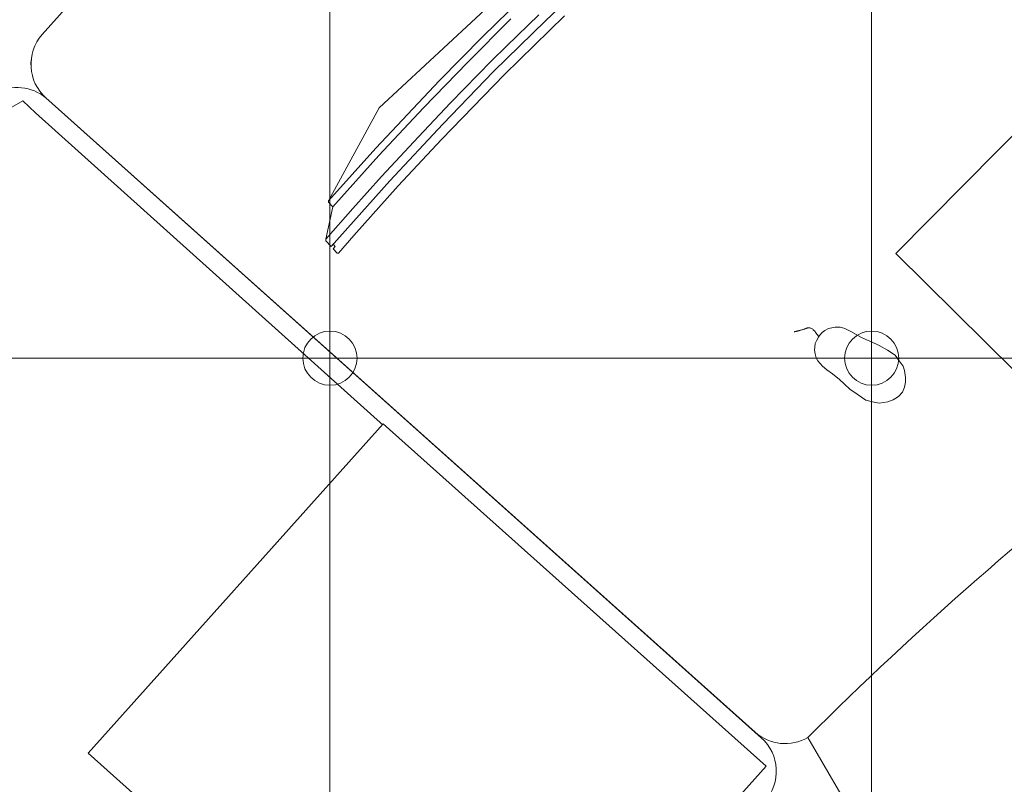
# Model space of a CAD drawing. Header units: metres. Extents: x -45 to 152, y -127 to 99.
# Tile 220 of 256: x -26.885 to -25.795, y -10.797 to -9.95. Entities that reach past the tile are written whole.
import ezdxf

# ---------------------------------------------------------------- set-up
doc = ezdxf.new("R2010")
doc.units = ezdxf.units.M
doc.linetypes.add('gestrichelt - 01', pattern=[2, 1, -1])
doc.layers.add('036_Bodenbelagarbeiten-350 Doppelbodenelement', color=7, linetype='Continuous', lineweight=9)
doc.layers.add('_OG 2 (2D)', color=7, linetype='Continuous', lineweight=9)
doc.layers.add('ACTES-Einrichtung Aufsicht.', color=7, linetype='Continuous', lineweight=9, true_color=0xa6a6a6)
doc.layers.add('AV1-Bewegungsfläche', color=7, linetype='gestrichelt - 01', lineweight=9, true_color=0xd9d9d9)

# ---------------------------------------------------------------- blocks, each defined once
blk = doc.blocks.new('Group-98')
at = {"layer": 'AV1-Bewegungsfläche', "color": 9, "flags": 128}
blk.add_lwpolyline([(-25.5077, -11.6087), (-26.0122, -10.7452, -0.063875), (-25.203, -10.1219, -0.008083), (-25.0911, -10.0589, -0.055453), (-24.2688, -9.7247), (-23.8644, -10.4037), (-23.7577, -10.5863)], format="xyb", close=True, dxfattribs=at)
at = {"color": 255, "transparency": 33554559}
blk.add_wipeout([(-27.9901, -10.6536), (-27.9962, -10.658), (-28.0016, -10.6632), (-28.0062, -10.6692), (-28.0098, -10.6759), (-28.0123, -10.683), (-28.0138, -10.6904), (-28.0141, -10.698), (-28.0133, -10.7055), (-27.7957, -11.7454), (-27.7927, -11.7547), (-27.788, -11.7633), (-27.7817, -11.7708), (-27.7741, -11.777), (-27.7654, -11.7815), (-27.756, -11.7843), (-27.7462, -11.7851), (-27.7365, -11.7841), (-27.2769, -11.6879), (-26.373, -11.166), (-26.0599, -10.8161), (-26.0541, -10.8082), (-26.05, -10.7993), (-26.0477, -10.7898), (-26.0473, -10.78), (-26.0488, -10.7703), (-26.0521, -10.7611), (-26.0572, -10.7527), (-26.0638, -10.7455), (-26.8561, -10.0367), (-26.8621, -10.0323), (-26.8688, -10.0289), (-26.8759, -10.0266), (-26.8833, -10.0253), (-26.8907, -10.0252), (-26.8981, -10.0261), (-26.9053, -10.0282), (-26.9121, -10.0312)], dxfattribs=at).dxf.layer = 'ACTES-Einrichtung Aufsicht.'
at = {"layer": 'ACTES-Einrichtung Aufsicht.', "flags": 128}
blk.add_lwpolyline([(-27.9901, -10.6536, 0.312064), (-28.0133, -10.7055), (-27.7957, -11.7454, 0.414214), (-27.7365, -11.7841), (-27.2769, -11.6879), (-26.373, -11.166), (-26.0599, -10.8161, 0.41418), (-26.0638, -10.7455), (-26.8561, -10.0367, 0.308358), (-26.9121, -10.0312)], format="xyb", close=True, dxfattribs=at)
at = {"color": 255, "transparency": 33554559}
blk.add_wipeout([(-26.9366, -10.1382), (-26.7161, -10.5201), (-27.6659, -11.0685), (-27.8864, -10.6866)], dxfattribs=at).dxf.layer = 'ACTES-Einrichtung Aufsicht.'
at = {"layer": 'ACTES-Einrichtung Aufsicht.', "flags": 128}
blk.add_lwpolyline([(-26.9366, -10.1382), (-26.7161, -10.5201), (-27.6659, -11.0685), (-27.8864, -10.6866)], close=True, dxfattribs=at)
at = {"color": 255, "transparency": 33554559}
blk.add_wipeout([(-27.8875, -11.2088), (-27.9981, -10.6843), (-26.8816, -10.0397), (-26.8677, -10.0531), (-26.0602, -10.7789)], dxfattribs=at).dxf.layer = 'ACTES-Einrichtung Aufsicht.'
at = {"layer": 'ACTES-Einrichtung Aufsicht.'}
blk.add_line((-26.0638, -10.7455), (-26.8562, -10.0366), dxfattribs=at)
at = {"layer": 'ACTES-Einrichtung Aufsicht.', "flags": 128}
blk.add_lwpolyline([(-27.8875, -11.2088), (-27.9981, -10.6843), (-26.8816, -10.0397), (-26.8677, -10.0531), (-26.0602, -10.7789)], dxfattribs=at)
at = {"color": 255, "transparency": 33554559}
blk.add_wipeout([(-26.0585, -10.7771), (-26.3853, -11.1422), (-26.8093, -10.7628), (-26.4826, -10.3977)], dxfattribs=at).dxf.layer = 'ACTES-Einrichtung Aufsicht.'
at = {"layer": 'ACTES-Einrichtung Aufsicht.', "flags": 128}
blk.add_lwpolyline([(-26.0585, -10.7771), (-26.3853, -11.1422), (-26.8093, -10.7628), (-26.4826, -10.3977)], close=True, dxfattribs=at)
at = {"color": 255, "transparency": 33554687}
blk.add_wipeout([(-25.203, -10.1219), (-25.1891, -10.1138), (-25.1752, -10.1058), (-25.1613, -10.0978), (-25.1473, -10.0899), (-25.1333, -10.0821), (-25.1193, -10.0743), (-25.1052, -10.0666), (-25.0911, -10.0589), (-24.9927, -10.0073), (-24.8928, -9.9584), (-24.7916, -9.9123), (-24.6892, -9.869), (-24.5856, -9.8286), (-24.481, -9.791), (-24.3753, -9.7564), (-24.2688, -9.7247), (-24.2621, -9.7203), (-24.2562, -9.715), (-24.2512, -9.7087), (-24.2473, -9.7018), (-24.2445, -9.6943), (-24.243, -9.6864), (-24.2427, -9.6785), (-24.2438, -9.6705), (-24.2438, -9.6705), (-24.2438, -9.6704), (-24.2438, -9.6704), (-24.2438, -9.6703), (-24.2438, -9.6702), (-24.2438, -9.6702), (-24.2438, -9.6701), (-24.2439, -9.67), (-24.4597, -8.6386), (-24.4627, -8.6294), (-24.4675, -8.6209), (-24.4738, -8.6135), (-24.4814, -8.6074), (-24.49, -8.6029), (-24.4994, -8.6002), (-24.5091, -8.5994), (-24.5188, -8.6004), (-24.8526, -8.6857), (-25.1786, -8.7972), (-25.4947, -8.9342), (-25.799, -9.0959), (-26.0895, -9.2812), (-26.3643, -9.4889), (-26.6218, -9.7178), (-26.8603, -9.9665), (-26.8604, -9.9665), (-26.8604, -9.9666), (-26.8605, -9.9666), (-26.8605, -9.9667), (-26.8606, -9.9668), (-26.8606, -9.9668), (-26.8607, -9.9669), (-26.8607, -9.9669), (-26.8603, -9.9665), (-26.866, -9.9744), (-26.87, -9.9832), (-26.8723, -9.9927), (-26.8726, -10.0024), (-26.8711, -10.0121), (-26.8677, -10.0212), (-26.8626, -10.0295), (-26.8561, -10.0367), (-26.0708, -10.7393), (-26.0645, -10.7441), (-26.0576, -10.7478), (-26.0502, -10.7504), (-26.0424, -10.7518), (-26.0346, -10.752), (-26.0268, -10.7509), (-26.0193, -10.7486), (-26.0122, -10.7452), (-25.9201, -10.6563), (-25.8252, -10.5703), (-25.7276, -10.4874), (-25.6275, -10.4077), (-25.5248, -10.3312), (-25.4198, -10.258), (-25.3125, -10.1882)], dxfattribs=at).dxf.layer = 'ACTES-Einrichtung Aufsicht.'
at = {"layer": 'ACTES-Einrichtung Aufsicht.'}
blk.add_line((-26.0708, -10.7393), (-26.8561, -10.0367), dxfattribs=at)
at = {"layer": 'ACTES-Einrichtung Aufsicht.', "transparency": 33554534, "flags": 128}
blk.add_lwpolyline([(-25.203, -10.1219, -0.008083), (-25.0911, -10.0589, -0.055453), (-24.2688, -9.7247, 0.330906), (-24.2438, -9.6705, -0.002569), (-24.2439, -9.67), (-24.4597, -8.6386, 0.41107), (-24.5188, -8.6004, 0.160224), (-26.8603, -9.9665, 0.00305), (-26.8607, -9.9669), (-26.8603, -9.9665, 0.411112), (-26.8561, -10.0367), (-26.0708, -10.7393, 0.325472), (-26.0122, -10.7452, -0.063875)], format="xyb", close=True, dxfattribs=at)
at = {"color": 255, "transparency": 33554559}
for points in [[(-26.4871, -10.0477), (-26.5431, -10.1505), (-26.5432, -10.1522), (-26.5384, -10.1573), (-26.5461, -10.1932), (-26.5462, -10.195), (-26.5401, -10.2013), (-26.5379, -10.1988), (-26.5357, -10.2012), (-26.538, -10.2038), (-26.5335, -10.2085), (-26.5321, -10.2085), (-26.5152, -10.1891), (-26.4661, -10.1342), (-26.4182, -10.0826), (-26.3484, -10.0107), (-26.2818, -9.9456), (-26.2289, -9.8964), (-26.1963, -9.8664), (-26.1605, -9.8349), (-26.1172, -9.7974), (-26.0877, -9.7726), (-26.0317, -9.7269), (-25.997, -9.6995), (-25.9492, -9.6628), (-25.9338, -9.6512), (-25.9336, -9.6496), (-25.9379, -9.6449), (-25.9407, -9.647), (-25.9429, -9.6446), (-25.9402, -9.6425), (-25.9461, -9.6361), (-25.9478, -9.636), (-25.9843, -9.6411), (-25.989, -9.6361), (-25.9908, -9.636), (-26.0972, -9.6845), (-26.2501, -9.8269), (-26.3343, -9.9053)], [(-25.7825, -10.3397), (-25.9147, -10.2089), (-25.5761, -9.8668), (-25.4439, -9.9977)]]:
    blk.add_wipeout(points, dxfattribs=at).dxf.layer = 'ACTES-Einrichtung Aufsicht.'
at = {"layer": 'ACTES-Einrichtung Aufsicht.', "flags": 128}
blk.add_lwpolyline([(-26.3343, -9.9053), (-26.4871, -10.0477), (-26.5431, -10.1505), (-26.5432, -10.1522), (-26.5384, -10.1573), (-26.5461, -10.1932), (-26.5462, -10.195), (-26.5401, -10.2013), (-26.5379, -10.1988), (-26.5357, -10.2012), (-26.538, -10.2038), (-26.5335, -10.2085), (-26.5321, -10.2085), (-26.5152, -10.1891), (-26.4661, -10.1342), (-26.4182, -10.0826), (-26.3484, -10.0107), (-26.2818, -9.9456)], dxfattribs=at)
blk.add_lwpolyline([(-25.7825, -10.3397), (-25.9147, -10.2089), (-25.5761, -9.8668), (-25.4439, -9.9977)], close=True, dxfattribs=at)
at = {"color": 255, "transparency": 33554559}
for points in [[(-26.5431, -10.1505), (-26.5432, -10.1522), (-26.5384, -10.1573), (-26.4875, -10.1005), (-26.4381, -10.0476), (-26.389, -9.9969), (-26.3412, -9.9492), (-26.2742, -9.8854), (-26.2227, -9.8382), (-26.1642, -9.7868), (-26.1101, -9.7411), (-26.0526, -9.6943), (-25.9843, -9.6411), (-25.989, -9.6361), (-25.9908, -9.636), (-26.0441, -9.6774), (-26.0816, -9.7077), (-26.1248, -9.7432), (-26.1719, -9.7829), (-26.2295, -9.8336), (-26.28, -9.8798), (-26.3285, -9.9258), (-26.3727, -9.9691), (-26.4203, -10.0175), (-26.4909, -10.0924)], [(-25.9639, -10.2959), (-25.9544, -10.3013), (-25.9482, -10.3042), (-25.9419, -10.3069), (-25.9331, -10.311), (-25.924, -10.3163), (-25.9154, -10.3218), (-25.911, -10.3278), (-25.9066, -10.3338), (-25.9054, -10.3385), (-25.904, -10.3464), (-25.9041, -10.3515), (-25.9051, -10.3571), (-25.9075, -10.3625), (-25.9119, -10.3674), (-25.9178, -10.371), (-25.9238, -10.3733), (-25.9286, -10.3741), (-25.9334, -10.3749), (-25.9407, -10.3733), (-25.9479, -10.3717), (-25.9578, -10.3649), (-25.9658, -10.3592), (-25.9722, -10.3535), (-25.9773, -10.3488), (-25.985, -10.3422), (-25.9912, -10.3378), (-25.9962, -10.3337), (-26.0012, -10.328), (-26.0029, -10.3245), (-26.0043, -10.3202), (-26.005, -10.316), (-26.0047, -10.3128), (-26.004, -10.3088), (-26.0028, -10.3058), (-26.0005, -10.3019), (-25.9994, -10.3), (-25.9964, -10.2964), (-25.9936, -10.2944), (-25.9894, -10.2921), (-25.9874, -10.2916), (-25.9819, -10.2906), (-25.9766, -10.2908), (-25.9726, -10.2916), (-25.9697, -10.2929)]]:
    blk.add_wipeout(points, dxfattribs=at).dxf.layer = 'ACTES-Einrichtung Aufsicht.'
at = {"layer": 'ACTES-Einrichtung Aufsicht.', "flags": 128}
for points in [[(-26.5401, -10.2013), (-26.4753, -10.1284), (-26.4166, -10.0656), (-26.3605, -10.0075), (-26.3023, -9.9507), (-26.2553, -9.9057)], [(-26.3103, -9.9447), (-26.346, -9.9794), (-26.3626, -9.9957), (-26.408, -10.042), (-26.4434, -10.0797), (-26.4844, -10.1237), (-26.5163, -10.1592), (-26.5461, -10.1932), (-26.5462, -10.195), (-26.5401, -10.2013)], [(-26.3285, -9.9258), (-26.3727, -9.9691), (-26.4203, -10.0175), (-26.4909, -10.0924), (-26.5431, -10.1505), (-26.5432, -10.1522), (-26.5384, -10.1573), (-26.4875, -10.1005), (-26.4381, -10.0476), (-26.389, -9.9969), (-26.3412, -9.9492)]]:
    blk.add_lwpolyline(points, dxfattribs=at)
blk.add_lwpolyline([(-25.9639, -10.2959), (-25.9544, -10.3013), (-25.9482, -10.3042), (-25.9419, -10.3069), (-25.9331, -10.311), (-25.924, -10.3163), (-25.9154, -10.3218), (-25.911, -10.3278), (-25.9066, -10.3338), (-25.9054, -10.3385), (-25.904, -10.3464), (-25.9041, -10.3515), (-25.9051, -10.3571), (-25.9075, -10.3625), (-25.9119, -10.3674), (-25.9178, -10.371), (-25.9238, -10.3733), (-25.9286, -10.3741), (-25.9334, -10.3749), (-25.9407, -10.3733), (-25.9479, -10.3717), (-25.9578, -10.3649), (-25.9658, -10.3592), (-25.9722, -10.3535), (-25.9773, -10.3488), (-25.985, -10.3422), (-25.9912, -10.3378), (-25.9962, -10.3337), (-26.0012, -10.328), (-26.0029, -10.3245), (-26.0043, -10.3202), (-26.005, -10.316), (-26.0047, -10.3128), (-26.004, -10.3088), (-26.0028, -10.3058), (-26.0005, -10.3019), (-25.9994, -10.3), (-25.9964, -10.2964), (-25.9936, -10.2944), (-25.9894, -10.2921), (-25.9874, -10.2916), (-25.9819, -10.2906), (-25.9766, -10.2908), (-25.9726, -10.2916), (-25.9697, -10.2929)], close=True, dxfattribs=at)
at = {"color": 255, "transparency": 33554559}
blk.add_wipeout([(-26.0003, -10.3016), (-26.002, -10.2987), (-26.0037, -10.2963), (-26.0053, -10.2944), (-26.0069, -10.2929), (-26.0085, -10.2919), (-26.0101, -10.2914), (-26.0117, -10.2913), (-26.0133, -10.2917), (-26.0149, -10.2923), (-26.0165, -10.2928), (-26.0182, -10.2934), (-26.02, -10.2939), (-26.0217, -10.2944), (-26.0236, -10.2949), (-26.0255, -10.2953), (-26.0274, -10.2958)], dxfattribs=at).dxf.layer = 'ACTES-Einrichtung Aufsicht.'
at = {"layer": 'ACTES-Einrichtung Aufsicht.'}
blk.add_open_spline([(-26.0003, -10.3016), (-26.0071, -10.2893), (-26.0195, -10.2941), (-26.0274, -10.2958)], degree=2, dxfattribs=at)
blk = doc.blocks.new('Group-101')
at = {"layer": 'ACTES-Einrichtung Aufsicht.'}
blk.add_blockref('Group-98', (0, 0), dxfattribs=at)
blk = doc.blocks.new('OG 2 (2D)')
at = {"layer": 'ACTES-Einrichtung Aufsicht.'}
blk.add_blockref('Group-101', (0, 0), dxfattribs=at)
at = {"layer": '036_Bodenbelagarbeiten-350 Doppelbodenelement', "color": 230, "linetype": 'Continuous', "flags": 128}
for points in [[(-27.1416, -9.725), (-26.5416, -9.725), (-26.5416, -10.325), (-27.1416, -10.325)], [(-26.5416, -9.725), (-25.9416, -9.725), (-25.9416, -10.325), (-26.5416, -10.325)], [(-25.9416, -9.725), (-25.3416, -9.725), (-25.3416, -10.325), (-25.9416, -10.325)], [(-27.1416, -10.325), (-26.5416, -10.325), (-26.5416, -10.925), (-27.1416, -10.925)], [(-26.5416, -10.325), (-25.9416, -10.325), (-25.9416, -10.925), (-26.5416, -10.925)], [(-25.9416, -10.325), (-25.3416, -10.325), (-25.3416, -10.925), (-25.9416, -10.925)]]:
    blk.add_lwpolyline(points, close=True, dxfattribs=at)
at = {"layer": '036_Bodenbelagarbeiten-350 Doppelbodenelement', "color": 230, "lineweight": 18}
for centre in [(-26.5416, -10.325), (-25.9416, -10.325)]:
    blk.add_circle(centre, 0.03, dxfattribs=at)

msp = doc.modelspace()

# ---------------------------------------------------------------- block references
at = {"layer": '_OG 2 (2D)'}
msp.add_blockref('OG 2 (2D)', (0, 0), dxfattribs=at)

doc.saveas('drawing.dxf')
